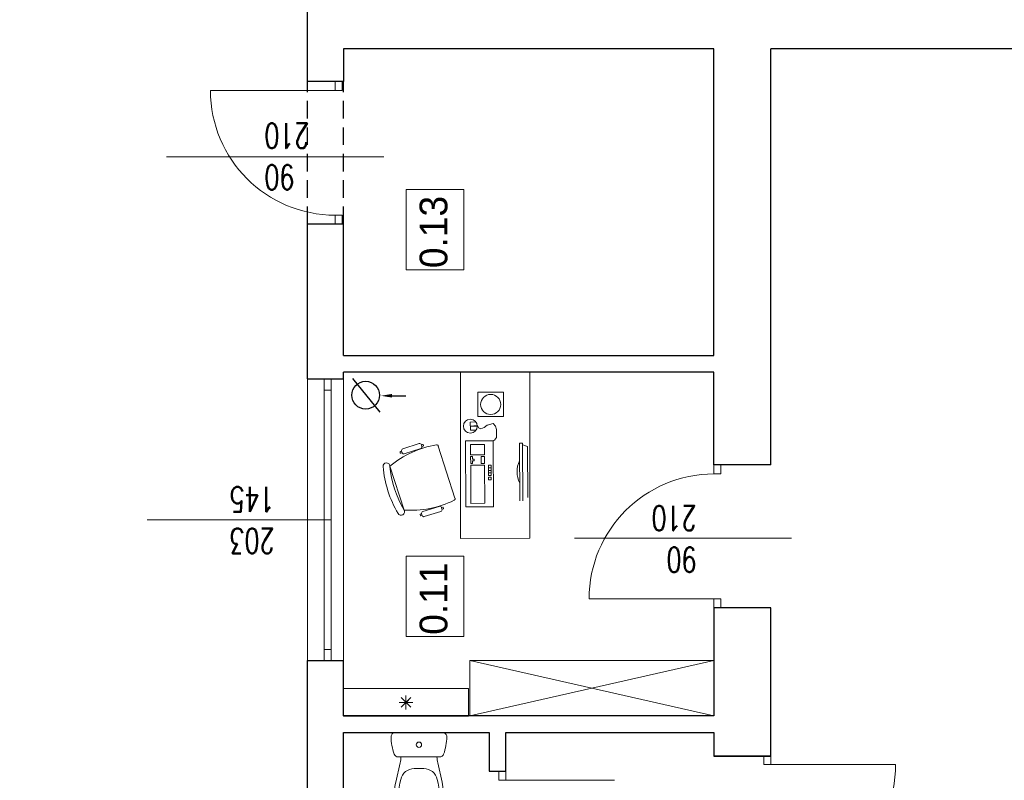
# Model space of a CAD drawing. Header units: millimetres. Extents: x -2948 to 78628, y 64669 to 215420.
# Tile 91 of 256: x 55895 to 56605, y 91305 to 91853. Entities that reach past the tile are written whole.
import ezdxf

# ---------------------------------------------------------------- set-up
doc = ezdxf.new("R2010")
doc.units = ezdxf.units.MM
doc.linetypes.add('HIDDEN', pattern=[9.525, 6.35, -3.175])
for name, color, linetype, lineweight in [('1_OPIS_OKNA', 60, 'Continuous', 13), ('a_meble', 240, 'Continuous', 5), ('meble', 3, 'Continuous', 5), ('NOWE SCIANY', 3, 'Continuous', 13), ('OPIS', 2, 'Continuous', 13), ('P_WYPOSAZENIE_SANITARNE', 4, 'Continuous', 5), ('pomiwszczenia', 95, 'Continuous', 20), ('POMOC', 1, 'Continuous', 13), ('STOLARKA', 3, 'Continuous', 13), ('WYMIAR', 5, 'Continuous', 13), ('WYPOSAZENIE_SANITARNE', 122, 'Continuous', 5), ('ŚCIANY', 7, 'Continuous', 30)]:
    doc.layers.add(name, color=color, linetype=linetype, lineweight=lineweight)
doc.layers.add('pomocnicza', color=4, linetype='Continuous')
doc.styles.add('style2', font='romans.shx', dxfattribs={"width": 0.7})
doc.dimstyles.new('100', dxfattribs={"dimscale": 80, "dimtxt": 0.2, "dimasz": 0.2, "dimexe": 1.25, "dimexo": 0.625, "dimgap": 0.05, "dimtad": 1, "dimdec": 0, "dimdsep": 46, "dimlunit": 6, "dimtxsty": 'style2', "dimblk1": 'TICK', "dimblk2": 'TICK', "dimsah": 1, "dimcen": 0.2, "dimse1": 1, "dimse2": 1, "dimclrd": 256, "dimclrt": 2, "dimadec": 0, "dimazin": 0, "dimtfac": 1, "dimtdec": 0, "dimtix": 1, "dimtmove": 1, "dimatfit": 0, "dimldrblk": 'DOTSMALL', "dimfxl": 1, "dimtolj": 1, "dimtzin": 0, "dimarcsym": 0})

# ---------------------------------------------------------------- blocks, each defined once
blk = doc.blocks.new('TICK')
at = {"color": 5}
for p, q in [((0, -0.75), (0, 0.75)), ((-1, 0), (1, 0))]:
    blk.add_line(p, q, dxfattribs=at)
at = {"const_width": 0.1}
blk.add_lwpolyline([(-0.354, -0.354), (0.354, 0.354)], dxfattribs=at)
blk = doc.blocks.new('*D1304')
at = {"layer": 'Defpoints', "color": 0, "ltscale": 2, "transparency": 16777216}
for p in [(56037.62, 91913.17), (55383.58, 91594.17), (56037.62, 91594.17)]:
    blk.add_point(p, dxfattribs=at)
at = {"layer": 'WYMIAR', "lineweight": -2, "ltscale": 2, "transparency": 16777216}
blk.add_line((55383.58, 91897.17), (55383.58, 91610.17), dxfattribs=at)
at = {"layer": 'WYMIAR', "lineweight": -2, "ltscale": 2, "transparency": 16777216, "xscale": 16, "yscale": 16, "zscale": 16}
for p, rotation in [((55383.58, 91913.17), 90), ((55383.58, 91594.17), 270)]:
    blk.add_blockref('TICK', p, dxfattribs=dict(at, rotation=rotation))
at = {"layer": 'WYMIAR', "color": 2, "ltscale": 2, "transparency": 16777216, "insert": (55371.58, 91753.67), "char_height": 16, "attachment_point": 5, "rotation": 90, "style": 'style2'}
blk.add_mtext('\\A1;319', dxfattribs=at)
blk = doc.blocks.new('_DotSmall')
at = {"layer": 'OPIS', "color": 0, "const_width": 0.5}
blk.add_lwpolyline([(-0.0625, 0, 1), (0.0625, 0, 1)], format="xyb", close=True, dxfattribs=at)
blk = doc.blocks.new('*D1305')
at = {"layer": 'Defpoints', "color": 0, "ltscale": 2, "transparency": 16777216}
for p in [(56050.62, 91594.17), (55383.58, 91391.17), (56050.62, 91391.17)]:
    blk.add_point(p, dxfattribs=at)
at = {"layer": 'WYMIAR', "lineweight": -2, "ltscale": 2, "transparency": 16777216}
blk.add_line((55383.58, 91578.17), (55383.58, 91407.17), dxfattribs=at)
at = {"layer": 'WYMIAR', "lineweight": -2, "ltscale": 2, "transparency": 16777216, "xscale": 16, "yscale": 16, "zscale": 16}
for p, rotation in [((55383.58, 91594.17), 90), ((55383.58, 91391.17), 270)]:
    blk.add_blockref('TICK', p, dxfattribs=dict(at, rotation=rotation))
at = {"layer": 'WYMIAR', "color": 2, "ltscale": 2, "transparency": 16777216, "insert": (55371.58, 91492.67), "char_height": 16, "attachment_point": 5, "rotation": 90, "style": 'style2'}
blk.add_mtext('\\A1;203', dxfattribs=at)
blk = doc.blocks.new('*D1317')
at = {"layer": 'Defpoints', "color": 0, "ltscale": 2, "transparency": 16777216}
for p in [(55383.58, 91391.17), (56037.62, 91391.17), (56037.62, 90901.17)]:
    blk.add_point(p, dxfattribs=at)
at = {"layer": 'WYMIAR', "lineweight": -2, "ltscale": 2, "transparency": 16777216}
blk.add_line((55383.58, 90917.17), (55383.58, 91375.17), dxfattribs=at)
at = {"layer": 'WYMIAR', "lineweight": -2, "ltscale": 2, "transparency": 16777216, "xscale": 16, "yscale": 16, "zscale": 16}
for p, rotation in [((55383.58, 91391.17), 90), ((55383.58, 90901.17), 270)]:
    blk.add_blockref('TICK', p, dxfattribs=dict(at, rotation=rotation))
at = {"layer": 'WYMIAR', "color": 2, "ltscale": 2, "transparency": 16777216, "insert": (55371.58, 91146.17), "char_height": 16, "attachment_point": 5, "rotation": 90, "style": 'style2'}
blk.add_mtext('\\A1;490', dxfattribs=at)
blk = doc.blocks.new('A$C48A16FC9')
at = {"layer": 'WYPOSAZENIE_SANITARNE'}
for p, q in [((-13.67, 35.98), (20.52, 35.98)), ((18.4, 18.48), (-11.55, 18.48)), ((-13.28, 0.27), (-10.09, 14.1)), ((0, 10), (6.85, 10)), ((20.13, 0.27), (16.94, 14.1)), ((-10.36, -0.41), (-9.74, 2.25)), ((17.21, -0.41), (16.6, 2.25))]:
    blk.add_line(p, q, dxfattribs=at)
for points in [[(-14.07, -6.52, 0.072039), (-12.86, -14.86, 0.083339), (-9.48, -21.8, 0.106661), (-3.63, -27.12, 0.132138), (3.43, -29.02, 0.132138), (10.48, -27.12, 0.106661), (16.33, -21.8, 0.083339), (19.72, -14.86, 0.072039), (20.93, -6.52, 0.05824), (20.13, 0.27, 0.083339)], [(-13.28, 0.27, 0.05824), (-14.07, -6.52, 0.072039)], [(-10.36, -0.43, 0.05824), (-11.07, -6.52, 0.05824)], [(-11.07, -6.52, 0.072039), (-9.99, -14.01, 0.083339), (-7.04, -20.05, 0.106661), (-2.12, -24.52, 0.132138), (3.43, -26.02, 0.132138), (8.98, -24.52, 0.106661), (13.89, -20.05, 0.083339), (16.84, -14.01, 0.072039), (17.93, -6.52, 0.05824), (17.21, -0.43, 0.05824)]]:
    blk.add_lwpolyline(points, format="xyb", dxfattribs=at)
blk.add_circle((3.43, 27.23), 1.96, dxfattribs=at)
for centre, radius, start, end in [((-13.67, 32.98), 3, 90, 180.53765), ((20.52, 32.98), 3, 359.46235, 90), ((20.33, 33.3), 37, 180.53765, 200.34174), ((-13.48, 33.3), 37, 339.65826, 359.46235), ((-11.55, 21.48), 3, 200.34174, 270), ((-29.57, 18.6), 20, 346.99533, 359.67168), ((36.43, 18.6), 20, 180.32832, 193.00467), ((18.4, 21.48), 3, 270, 339.65826), ((0, 0), 10, 90, 166.99533), ((6.85, 0), 10, 13.00467, 90)]:
    blk.add_arc(centre, radius, start, end, dxfattribs=at)
blk = doc.blocks.new('*D1202')
at = {"layer": 'Defpoints', "color": 0, "ltscale": 2, "transparency": 16777216}
for p in [(55344.36, 97889.17), (56086.34, 97889.17), (56086.38, 88222.17)]:
    blk.add_point(p, dxfattribs=at)
at = {"layer": 'WYMIAR', "lineweight": -2, "ltscale": 2, "transparency": 16777216}
blk.add_line((55344.4, 88238.17), (55344.36, 97873.17), dxfattribs=at)
at = {"layer": 'WYMIAR', "lineweight": -2, "ltscale": 2, "transparency": 16777216, "xscale": 16, "yscale": 16, "zscale": 16}
for p, rotation in [((55344.36, 97889.17), 90.00020786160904), ((55344.4, 88222.17), 270.0002078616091)]:
    blk.add_blockref('TICK', p, dxfattribs=dict(at, rotation=rotation))
at = {"layer": 'WYMIAR', "color": 2, "ltscale": 2, "transparency": 16777216, "insert": (55331.9, 93055.67), "char_height": 16, "attachment_point": 5, "rotation": 90.00021, "style": 'style2'}
blk.add_mtext('\\A1;9\xa0667', dxfattribs=at)
blk = doc.blocks.new('*D1218')
at = {"layer": 'Defpoints', "color": 0, "ltscale": 2, "transparency": 16777216}
for p in [(56153.73, 91874.17), (55415.52, 91832.17), (56153.73, 91832.17)]:
    blk.add_point(p, dxfattribs=at)
at = {"layer": 'WYMIAR', "lineweight": -2, "ltscale": 2, "transparency": 16777216}
blk.add_line((55415.52, 91858.17), (55415.52, 91848.17), dxfattribs=at)
at = {"layer": 'WYMIAR', "lineweight": -2, "ltscale": 2, "transparency": 16777216, "xscale": 16, "yscale": 16, "zscale": 16}
for p, rotation in [((55415.52, 91874.17), 90), ((55415.52, 91832.17), 270)]:
    blk.add_blockref('TICK', p, dxfattribs=dict(at, rotation=rotation))
at = {"layer": 'WYMIAR', "color": 2, "ltscale": 2, "transparency": 16777216, "insert": (55403.52, 91853.17), "char_height": 16, "attachment_point": 5, "rotation": 90, "style": 'style2'}
blk.add_mtext('\\A1;42', dxfattribs=at)
blk = doc.blocks.new('*D1373')
at = {"layer": 'Defpoints', "color": 0, "ltscale": 2, "transparency": 16777216}
for p in [(55415.52, 91339.17), (56128.33, 91339.17), (56128.33, 91214.17)]:
    blk.add_point(p, dxfattribs=at)
at = {"layer": 'WYMIAR', "lineweight": -2, "ltscale": 2, "transparency": 16777216}
blk.add_line((55415.52, 91230.17), (55415.52, 91323.17), dxfattribs=at)
at = {"layer": 'WYMIAR', "lineweight": -2, "ltscale": 2, "transparency": 16777216, "xscale": 16, "yscale": 16, "zscale": 16}
for p, rotation in [((55415.52, 91339.17), 90), ((55415.52, 91214.17), 270)]:
    blk.add_blockref('TICK', p, dxfattribs=dict(at, rotation=rotation))
at = {"layer": 'WYMIAR', "color": 2, "ltscale": 2, "transparency": 16777216, "insert": (55403.52, 91276.67), "char_height": 16, "attachment_point": 5, "rotation": 90, "style": 'style2'}
blk.add_mtext('\\A1;125', dxfattribs=at)
blk = doc.blocks.new('*D1237')
at = {"layer": 'Defpoints', "color": 0, "ltscale": 2, "transparency": 16777216}
for p in [(55415.52, 91351.17), (56128.33, 91351.17), (56128.33, 91339.17)]:
    blk.add_point(p, dxfattribs=at)
at = {"layer": 'WYMIAR', "lineweight": -2, "ltscale": 2, "transparency": 16777216}
for p, q in [((55415.52, 91367.17), (55415.52, 91383.17)), ((55415.52, 91339.17), (55415.52, 91351.17)), ((55415.52, 91323.17), (55415.52, 91307.17))]:
    blk.add_line(p, q, dxfattribs=at)
at = {"layer": 'WYMIAR', "lineweight": -2, "ltscale": 2, "transparency": 16777216, "xscale": 16, "yscale": 16, "zscale": 16}
for p, rotation in [((55415.52, 91351.17), 270), ((55415.52, 91339.17), 90)]:
    blk.add_blockref('TICK', p, dxfattribs=dict(at, rotation=rotation))
at = {"layer": 'WYMIAR', "color": 2, "ltscale": 2, "transparency": 16777216, "insert": (55403.52, 91345.17), "char_height": 16, "attachment_point": 5, "rotation": 90, "style": 'style2'}
blk.add_mtext('\\A1;12', dxfattribs=at)
blk = doc.blocks.new('*D1374')
at = {"layer": 'Defpoints', "color": 0, "ltscale": 2, "transparency": 16777216}
for p in [(55415.52, 91599.17), (56128.33, 91599.17), (56128.33, 91351.17)]:
    blk.add_point(p, dxfattribs=at)
at = {"layer": 'WYMIAR', "lineweight": -2, "ltscale": 2, "transparency": 16777216}
blk.add_line((55415.52, 91367.17), (55415.52, 91583.17), dxfattribs=at)
at = {"layer": 'WYMIAR', "lineweight": -2, "ltscale": 2, "transparency": 16777216, "xscale": 16, "yscale": 16, "zscale": 16}
for p, rotation in [((55415.52, 91599.17), 90), ((55415.52, 91351.17), 270)]:
    blk.add_blockref('TICK', p, dxfattribs=dict(at, rotation=rotation))
at = {"layer": 'WYMIAR', "color": 2, "ltscale": 2, "transparency": 16777216, "insert": (55403.52, 91475.17), "char_height": 16, "attachment_point": 5, "rotation": 90, "style": 'style2'}
blk.add_mtext('\\A1;248', dxfattribs=at)
blk = doc.blocks.new('*D1238')
at = {"layer": 'Defpoints', "color": 0, "ltscale": 2, "transparency": 16777216}
for p in [(55415.52, 91611.17), (56128.33, 91611.17), (56128.33, 91599.17)]:
    blk.add_point(p, dxfattribs=at)
at = {"layer": 'WYMIAR', "lineweight": -2, "ltscale": 2, "transparency": 16777216}
for p, q in [((55415.52, 91627.17), (55415.52, 91643.17)), ((55415.52, 91599.17), (55415.52, 91611.17)), ((55415.52, 91583.17), (55415.52, 91567.17))]:
    blk.add_line(p, q, dxfattribs=at)
at = {"layer": 'WYMIAR', "lineweight": -2, "ltscale": 2, "transparency": 16777216, "xscale": 16, "yscale": 16, "zscale": 16}
for p, rotation in [((55415.52, 91611.17), 270), ((55415.52, 91599.17), 90)]:
    blk.add_blockref('TICK', p, dxfattribs=dict(at, rotation=rotation))
at = {"layer": 'WYMIAR', "color": 2, "ltscale": 2, "transparency": 16777216, "insert": (55403.52, 91605.17), "char_height": 16, "attachment_point": 5, "rotation": 90, "style": 'style2'}
blk.add_mtext('\\A1;12', dxfattribs=at)
blk = doc.blocks.new('*D1375')
at = {"layer": 'Defpoints', "color": 0, "ltscale": 2, "transparency": 16777216}
for p in [(55415.52, 91832.17), (56128.33, 91832.17), (56395.33, 91599.17)]:
    blk.add_point(p, dxfattribs=at)
at = {"layer": 'WYMIAR', "lineweight": -2, "ltscale": 2, "transparency": 16777216}
blk.add_line((55415.52, 91615.17), (55415.52, 91816.17), dxfattribs=at)
at = {"layer": 'WYMIAR', "lineweight": -2, "ltscale": 2, "transparency": 16777216, "xscale": 16, "yscale": 16, "zscale": 16}
for p, rotation in [((55415.52, 91832.17), 90), ((55415.52, 91599.17), 270)]:
    blk.add_blockref('TICK', p, dxfattribs=dict(at, rotation=rotation))
at = {"layer": 'WYMIAR', "color": 2, "ltscale": 2, "transparency": 16777216, "insert": (55403.52, 91715.67), "char_height": 16, "attachment_point": 5, "rotation": 90, "style": 'style2'}
blk.add_mtext('\\A1;233', dxfattribs=at)

msp = doc.modelspace()

# ---------------------------------------------------------------- linework, layer by layer
for p, q in [((56134.69, 91594.6), (56154.4, 91570.35)), ((56163.28, 91582.06), (56173.15, 91582.06))]:
    msp.add_line(p, q)
msp.add_circle((56144.27, 91582.48), 10)
msp.add_solid([(56163.28, 91580.75), (56163.28, 91583.37), (56155.4, 91582.06)])
at = {"layer": '1_OPIS_OKNA'}
msp.add_line((56119.33, 91492.67), (55986.77, 91492.67), dxfattribs=at)
at = {"layer": 'a_meble'}
for points in [[(56262.6, 91551.78), (56262.6, 91599.17), (56212.6, 91599.17), (56212.6, 91479.17), (56262.6, 91479.31), (56262.6, 91551.78)], [(56223.79, 91557.21), (56219.77, 91557.15), (56219.68, 91563.11), (56223.61, 91563.27)], [(56224.72, 91560.26), (56219.72, 91560.13), (56224.71, 91560.53)], [(56224.84, 91560.74), (56225.61, 91559), (56227.35, 91558.25), (56229.66, 91559.21), (56231.86, 91560.85), (56236.09, 91562.04), (56237.8, 91560.26), (56238.61, 91557.71), (56238.63, 91552.05), (56237.26, 91550.13), (56234.89, 91549.53)], [(56196.57, 91545.72), (56208.56, 91508.17)], [(56255.35, 91506.35), (56255.16, 91547.91), (56257.44, 91547.92), (56257.63, 91506.36)], [(56261.12, 91508.73), (56260.95, 91545.58), (56257.45, 91546.74)], [(56232.79, 91532.02), (56234.66, 91532.03)], [(56234.66, 91532.03), (56234.67, 91530.16), (56232.79, 91530.15), (56232.79, 91532.02)]]:
    msp.add_lwpolyline(points, dxfattribs=at)
for points in [[(56243.67, 91567), (56243.71, 91584.55), (56225.12, 91584.59), (56225.08, 91567.04)], [(56216.36, 91501.95), (56216.14, 91549.45), (56236.14, 91549.54), (56236.36, 91502.04)], [(56219.9, 91546.96), (56229.9, 91547.01), (56229.94, 91539.51), (56219.94, 91539.46)], [(56221.2, 91536.35), (56222.45, 91536.35), (56222.46, 91535.1), (56221.21, 91535.1), (56221.22, 91533.22), (56219.97, 91533.21), (56219.95, 91538.21), (56221.2, 91538.22)], [(56229.97, 91533.26), (56227.47, 91533.25), (56227.44, 91538.25), (56229.94, 91538.26)], [(56220.1, 91504.47), (56219.97, 91531.96), (56229.97, 91532.01), (56230.1, 91504.51)], [(56232.8, 91528.27), (56232.79, 91530.15), (56234.67, 91530.16), (56234.68, 91528.28)], [(56232.81, 91526.4), (56232.8, 91528.27), (56234.68, 91528.28), (56234.69, 91526.41)], [(56234.7, 91524.53), (56232.82, 91524.52), (56232.81, 91526.4), (56234.69, 91526.41)], [(56232.83, 91521.4), (56232.83, 91523.27), (56234.7, 91523.28), (56234.71, 91521.41)]]:
    msp.add_lwpolyline(points, close=True, dxfattribs=at)
for points in [[(56208.76, 91508.23, -0.401573), (56208, 91506.68, -0.132972), (56171.91, 91499.67, -1), (56167.6, 91497.13, -0.112252), (56156.79, 91530.98, -1), (56161.78, 91531.4, 0.112252), (56171.91, 91499.67), (56161.78, 91531.4, -0.132972), (56195.25, 91546.61, -0.401573), (56196.77, 91545.78)], [(56170.52, 91540.99, 0.414214), (56172.1, 91540.18), (56184, 91543.98, 0.414214), (56184.81, 91545.55), (56184.43, 91546.74), (56185.33, 91547.03, -0.414214), (56185.72, 91546.82), (56185.91, 91546.23, -0.414214), (56185.71, 91545.83), (56184.81, 91545.55), (56184.43, 91546.74, 0.414214), (56182.86, 91547.55), (56170.96, 91543.75, 0.414214), (56170.14, 91542.18), (56170.52, 91540.99), (56169.63, 91540.7, -0.414214), (56169.24, 91540.9), (56169.05, 91541.5, -0.414214), (56169.25, 91541.89), (56170.14, 91542.18)], [(56255.29, 91519.12, -0.234116), (56255.22, 91535.14)], [(56184.98, 91495.74), (56184.08, 91495.45, -0.414214), (56183.69, 91495.66), (56183.5, 91496.25, -0.414214), (56183.7, 91496.64), (56184.59, 91496.93), (56184.98, 91495.74, 0.414214), (56186.55, 91494.93), (56198.45, 91498.73, 0.414214), (56199.26, 91500.3), (56198.88, 91501.49), (56199.78, 91501.78, -0.414214), (56200.17, 91501.57), (56200.36, 91500.98, -0.414214), (56200.16, 91500.59), (56199.26, 91500.3), (56198.88, 91501.49, 0.414214), (56197.31, 91502.3), (56185.41, 91498.5, 0.414214), (56184.59, 91496.93)]]:
    msp.add_lwpolyline(points, format="xyb", dxfattribs=at)
for centre, radius in [((56234.39, 91575.8), 7.23), ((56219.72, 91560.13), 5)]:
    msp.add_circle(centre, radius, dxfattribs=at)
at = {"layer": 'meble'}
msp.add_line((56219.28, 91391.17), (56395.33, 91351.17), dxfattribs=at)
msp.add_lwpolyline([(56395.33, 91391.17), (56219.28, 91351.17)], dxfattribs=at)
msp.add_lwpolyline([(56395.33, 91391.17), (56219.28, 91391.17), (56219.28, 91351.17), (56395.33, 91351.17)], close=True, dxfattribs=at)
at = {"layer": 'NOWE SCIANY'}
for p, q in [((56122.33, 91808.78), (56122.33, 91802.28)), ((56127.33, 91802.28), (56127.33, 91808.78)), ((56122.33, 91802.28), (56127.33, 91802.28)), ((56000.77, 91754.28), (56157.33, 91754.28)), ((56122.33, 91712.28), (56127.33, 91712.28)), ((56122.33, 91712.28), (56122.33, 91705.78)), ((56127.43, 91705.78), (56127.43, 91712.28)), ((56395.33, 91525.67), (56395.33, 91532.17)), ((56400.33, 91525.67), (56400.33, 91532.17)), ((56395.33, 91525.67), (56400.33, 91525.67)), ((56451.32, 91479.34), (56294.76, 91479.34)), ((56395.33, 91435.67), (56400.33, 91435.67)), ((56395.33, 91429.17), (56395.33, 91435.67)), ((56400.33, 91429.17), (56400.33, 91435.67)), ((56395.33, 91322.17), (56395.33, 91324.91)), ((56431.33, 91316.13), (56431.33, 91322.63)), ((56436.33, 91316.13), (56436.33, 91322.63)), ((56240.32, 91304.77), (56240.32, 91311.27)), ((56245.32, 91304.77), (56245.32, 91311.27)), ((56436.33, 91316.13), (56431.33, 91316.13)), ((56245.32, 91304.77), (56240.32, 91304.77))]:
    msp.add_line(p, q, dxfattribs=at)
at = {"layer": 'NOWE SCIANY', "ltscale": 2}
for p, q in [((56122.33, 91802.28), (56032.33, 91802.28)), ((56395.33, 91435.67), (56305.33, 91435.67)), ((56436.33, 91316.13), (56526.33, 91316.13)), ((56245.32, 91304.77), (56323.59, 91304.77))]:
    msp.add_line(p, q, dxfattribs=at)
at = {"layer": 'NOWE SCIANY'}
for points in [[(56122.33, 91808.78), (56102.33, 91808.78), (56127.33, 91808.78)], [(56395.33, 91532.17), (56436.33, 91532.17)], [(56395.33, 91429.17), (56436.33, 91429.17)], [(56241.32, 91311.27), (56245.32, 91311.27), (56233.32, 91311.27)]]:
    msp.add_lwpolyline(points, dxfattribs=at)
at = {"layer": 'NOWE SCIANY', "ltscale": 2}
for points in [[(56395.33, 91611.17), (56395.33, 91611.17), (56128.33, 91611.17)], [(56128.33, 91594.17), (56128.33, 91599.17), (56395.33, 91599.17)]]:
    msp.add_lwpolyline(points, dxfattribs=at)
for centre, start, end in [((56122.33, 91802.28), 180, 270), ((56395.33, 91435.67), 90, 180), ((56436.33, 91316.13), 270, 0)]:
    msp.add_arc(centre, 90, start, end, dxfattribs=at)
at = {"layer": 'P_WYPOSAZENIE_SANITARNE', "ltscale": 2}
msp.add_lwpolyline([(56218.33, 91350.93), (56128.33, 91350.93), (56128.33, 91370.93), (56218.33, 91370.93)], close=True, dxfattribs=at)
at = {"layer": 'P_WYPOSAZENIE_SANITARNE', "linetype": 'HIDDEN', "ltscale": 2}
for points in [[(56173.33, 91360.93), (56168.33, 91360.93), (56178.33, 91360.93), (56173.33, 91360.93)], [(56173.34, 91360.93), (56176.87, 91357.4), (56169.8, 91364.47)], [(56173.33, 91360.93), (56169.8, 91357.4), (56176.87, 91364.47), (56173.34, 91360.93)], [(56173.33, 91360.93), (56173.33, 91355.93), (56173.33, 91365.93)]]:
    msp.add_lwpolyline(points, dxfattribs=at)
at = {"layer": 'pomiwszczenia'}
for points in [[(56173.41, 91672.92), (56173.41, 91730.81), (56215.1, 91730.81), (56215.1, 91672.92)], [(56173.41, 91408.52), (56173.41, 91466.41), (56215.1, 91466.41), (56215.1, 91408.52)]]:
    msp.add_lwpolyline(points, close=True, dxfattribs=at)
at = {"layer": 'POMOC'}
for p, q in [((56102.33, 91391.17), (56102.33, 91594.17)), ((56128.33, 91391.17), (56128.33, 91594.17))]:
    msp.add_line(p, q, dxfattribs=at)
at = {"layer": 'pomocnicza', "linetype": 'HIDDEN', "ltscale": 2}
for p, q in [((56102.33, 91705.78), (56102.33, 91808.78)), ((56128.33, 91705.78), (56128.33, 91808.78))]:
    msp.add_line(p, q, dxfattribs=at)
at = {"layer": 'STOLARKA'}
for p, q in [((56114.33, 91391.17), (56114.33, 91594.17)), ((56119.33, 91391.17), (56119.33, 91594.17)), ((56114.33, 91586.17), (56119.33, 91586.17)), ((56114.33, 91399.17), (56119.33, 91399.17))]:
    msp.add_line(p, q, dxfattribs=at)
at = {"layer": 'ŚCIANY', "ltscale": 2}
for p, q in [((56102.33, 91832.17), (56102.33, 91913.17)), ((56102.33, 91808.78), (56102.33, 91853.17)), ((56395.33, 91832.17), (56128.33, 91832.17)), ((56395.33, 91611.17), (56395.33, 91832.17)), ((56436.33, 91532.17), (56436.33, 91832.17)), ((57263.33, 91832.17), (56436.33, 91832.17)), ((56102.33, 91622.17), (56102.33, 91705.78)), ((56128.33, 91622.17), (56128.33, 91705.78)), ((56102.33, 91594.17), (56102.33, 91622.17)), ((56128.33, 91611.17), (56128.33, 91622.17)), ((56128.33, 91594.17), (56128.33, 91599.17)), ((56395.33, 91532.17), (56395.33, 91599.17)), ((56102.33, 91594.17), (56128.33, 91594.17)), ((56436.33, 91532.17), (56395.33, 91532.17)), ((56102.33, 91363.17), (56102.33, 91391.17)), ((56102.33, 91391.17), (56128.33, 91391.17)), ((56128.33, 91363.17), (56128.33, 91391.17)), ((56102.33, 90929.17), (56102.33, 91363.17)), ((56128.33, 91351.17), (56128.33, 91363.17)), ((56128.33, 91214.17), (56128.33, 91339.17)), ((56436.33, 91322.17), (56395.33, 91322.17))]:
    msp.add_line(p, q, dxfattribs=at)
for points in [[(56128.33, 91832.17), (56128.33, 91808.78), (56102.33, 91808.78)], [(56128.33, 91705.78), (56102.33, 91705.78)], [(56128.33, 91611.17), (56128.33, 91611.17), (56395.33, 91611.17)], [(56395.33, 91599.17), (56128.33, 91599.17)], [(56233.32, 91311.27), (56245.32, 91311.27), (56245.32, 91339.17), (56395.33, 91339.17), (56395.33, 91322.17), (56436.33, 91322.17), (56436.33, 91429.17), (56395.33, 91429.17), (56395.33, 91351.17), (56128.33, 91351.17)], [(56128.33, 91339.17), (56233.32, 91339.17), (56233.32, 91311.27)]]:
    msp.add_lwpolyline(points, dxfattribs=at)

# ---------------------------------------------------------------- block references
at = {"layer": 'WYPOSAZENIE_SANITARNE', "xscale": -1, "rotation": 359.9999999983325}
msp.add_blockref('A$C48A16FC9', (56186.1, 91303.19), dxfattribs=at)

# ---------------------------------------------------------------- texts
at = {"layer": '1_OPIS_OKNA', "ltscale": 0.2, "insert": (56078.57, 91468.38), "char_height": 18, "width": 280.1371, "attachment_point": 1, "rotation": 179.99152, "style": 'style2'}
msp.add_mtext('203\\P145', dxfattribs=at)
at = {"layer": 'NOWE SCIANY', "linetype": 'Continuous', "ltscale": 0.2, "char_height": 18, "width": 280.1371, "rotation": 179.99152, "style": 'style2'}
for insert, attachment_point in [((56071.23, 91778.57), 9), ((56382.8, 91454.8), 1)]:
    msp.add_mtext('90\\P210', dxfattribs=dict(at, insert=insert, attachment_point=attachment_point))
at = {"layer": 'pomiwszczenia', "char_height": 20, "attachment_point": 5, "rotation": 90}
for s, insert in [('0.13', (56193.3, 91700.15)), ('0.11', (56193.3, 91435.75))]:
    msp.add_mtext_dynamic_manual_height_columns(s, width=0.7657, gutter_width=4.5, heights=[0], dxfattribs=dict(at, insert=insert))

# ---------------------------------------------------------------- dimensions: what is measured, and where the dimension line sits
at = {"layer": 'WYMIAR', "ltscale": 2}
dim = msp.add_linear_dim(base=(55344.36, 97889.17), p1=(56086.38, 88222.17), p2=(56086.34, 97889.17), angle=90.00021, dimstyle='100', dxfattribs=at)
dim.commit()
dim.dimension.update_dxf_attribs({"geometry": '*D1202', "text_midpoint": (55343.9, 93055.67), "dimtype": 161})
for base, p1, p2, picture, middle in [((55383.58, 91594.17), (56037.62, 91913.17), (56037.62, 91594.17), '*D1304', (55371.58, 91753.67)), ((55415.52, 91832.17), (56153.73, 91874.17), (56153.73, 91832.17), '*D1218', (55403.52, 91853.17)), ((55415.52, 91832.17), (56395.33, 91599.17), (56128.33, 91832.17), '*D1375', (55403.52, 91715.67)), ((55415.52, 91611.17), (56128.33, 91599.17), (56128.33, 91611.17), '*D1238', (55403.52, 91605.17)), ((55383.58, 91391.17), (56050.62, 91594.17), (56050.62, 91391.17), '*D1305', (55371.58, 91492.67)), ((55415.52, 91599.17), (56128.33, 91351.17), (56128.33, 91599.17), '*D1374', (55403.52, 91475.17)), ((55415.52, 91351.17), (56128.33, 91339.17), (56128.33, 91351.17), '*D1237', (55403.52, 91345.17)), ((55415.52, 91339.17), (56128.33, 91214.17), (56128.33, 91339.17), '*D1373', (55403.52, 91276.67))]:
    dim = msp.add_linear_dim(base=base, p1=p1, p2=p2, angle=90, dimstyle='100', dxfattribs=at)
    dim.commit()
    dim.dimension.update_dxf_attribs({"geometry": picture, "text_midpoint": middle})
dim = msp.add_aligned_dim(p1=(56037.62, 90901.17), p2=(56037.62, 91391.17), distance=654.04, dimstyle='100', dxfattribs=at)
dim.commit()
dim.dimension.update_dxf_attribs({"geometry": '*D1317', "text_midpoint": (55371.58, 91146.17)})

doc.saveas('drawing.dxf')
